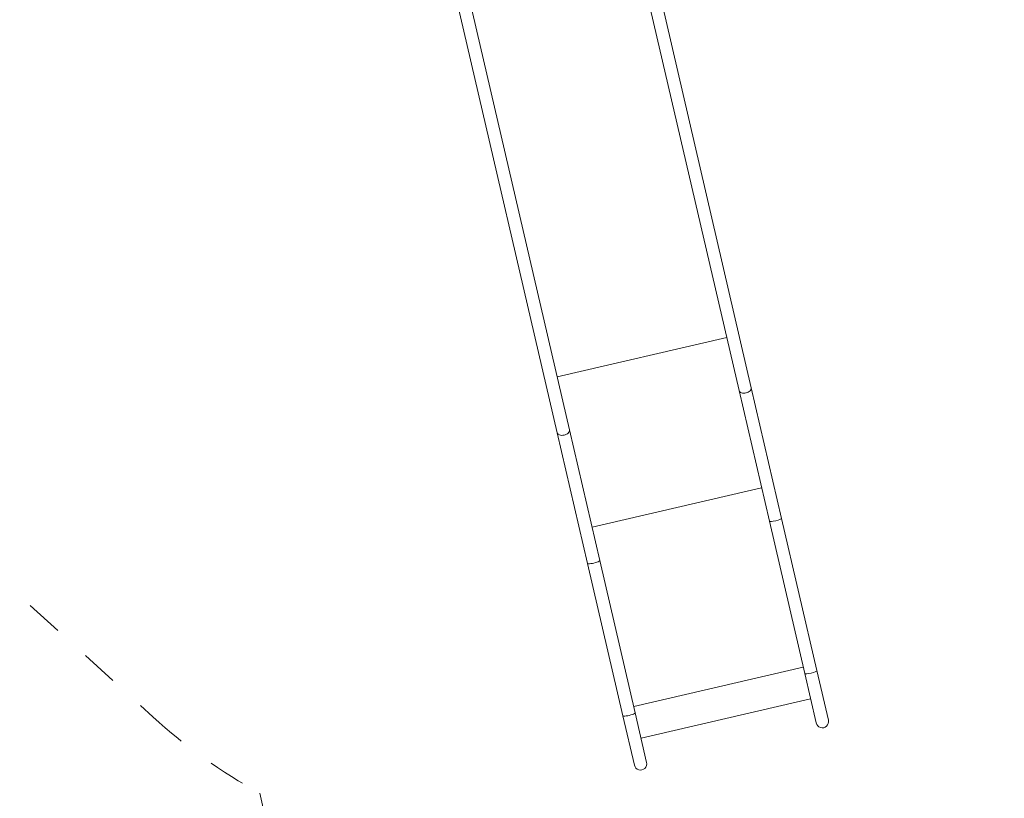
# Model space of a CAD drawing. Extents: x 5477758 to 5478338, y 5918274 to 5918502.
# Tile 76 of 121: x 5477950.62 to 5477953.27, y 5918459.46 to 5918461.56. Entities that reach past the tile are written whole.
import ezdxf

# ---------------------------------------------------------------- set-up
doc = ezdxf.new("R2010")
doc.units = 0
doc.linetypes.add('DASHED', pattern=[19.05, 12.7, -6.35])
doc.layers.get('0').update_dxf_attribs({"color": 8, "linetype": 'CONTINUOUS', "lineweight": 13})
doc.layers.add('0_PROJEKTOWANE ZABAWKI', color=8, linetype='CONTINUOUS', lineweight=0)

# ---------------------------------------------------------------- blocks, each defined once
blk = doc.blocks.new('zw$CEC1')
for p, q in [((1191.55, -638.33), (1333.07, -638.33)), ((1369.2, -638.33), (1333.07, -638.33)), ((1369.2, -638.33), (1411.29, -638.33)), ((1424.97, -638.33), (1411.29, -638.33)), ((1190.85, -641.7), (1333.07, -641.7)), ((1318.38, -688.58), (1318.38, -641.7)), ((1333.07, -641.7), (1369.2, -641.7)), ((1359.95, -688.58), (1359.95, -641.7)), ((1369.2, -641.7), (1411.29, -641.7)), ((1409.55, -688.58), (1409.55, -641.7)), ((1411.29, -641.7), (1424.97, -641.7)), ((1418.28, -688.58), (1418.28, -641.7)), ((1333.07, -688.58), (1190.85, -688.58)), ((1369.2, -688.58), (1333.07, -688.58)), ((1411.29, -688.58), (1369.2, -688.58)), ((1424.97, -688.58), (1411.29, -688.58)), ((1333.07, -691.95), (1191.53, -691.95)), ((1333.07, -691.95), (1369.2, -691.95)), ((1411.29, -691.95), (1369.2, -691.95)), ((1411.29, -691.95), (1424.97, -691.95))]:
    blk.add_line(p, q)
at = {"linetype": 'DASHED', "ltscale": 0.01}
blk.add_lwpolyline([(1162.09, -935.75, 0.152476), (1247.43, -909.1), (1383, -815.31, 0.059025), (1409.46, -791.95), (1526.65, -791.95, 0.414214), (1626.65, -691.95), (1626.65, -638.33, 0.414214), (1526.65, -538.33), (1409.46, -538.33, 0.094502), (1364.81, -504.21), (1271.05, -457.26, 0.116569), (1203.9, -441.39), (1040.96, -441.39, 0.016993), (1030.77, -441.74), (944.86, -447.59, 0.394444), (805.05, -597.24), (805.05, -732.61, 0.302922), (897.43, -871.1), (1025.15, -924.24, 0.098884), (1082.77, -935.75)], format="xyb", close=True, dxfattribs=at)
for centre in [(1424.97, -640.02), (1424.97, -690.27)]:
    blk.add_arc(centre, 1.69, 270, 90)
for centre, major_axis, ratio, start_param, end_param in [((1369.2, -640.02), (0, 1.68), 0.172539, 3.141593, 6.283185), ((1369.2, -640.02), (0, 1.69), 0.166624, 3.141593, 6.283185), ((1411.29, -640.02), (0, 1.68), 0.178619, 3.141593, 6.283185), ((1369.2, -690.27), (0, -1.68), 0.172539, 0, 3.141593), ((1369.2, -690.27), (0, -1.68), 0.166624, 0, 3.141593), ((1411.29, -690.27), (0, -1.68), 0.178619, 0, 3.141593)]:
    blk.add_ellipse(centre, major_axis=major_axis, ratio=ratio, start_param=start_param, end_param=end_param)
for points, knots in [([(1334.11, -640.02), (1334.11, -640.01), (1334.11, -640), (1334.11, -639.99), (1334.11, -639.77), (1334.08, -639.56), (1334.03, -639.36), (1333.97, -639.15), (1333.9, -638.97), (1333.8, -638.82), (1333.7, -638.66), (1333.59, -638.54), (1333.46, -638.46), (1333.35, -638.38), (1333.23, -638.34), (1333.1, -638.34), (1333.09, -638.33), (1333.08, -638.33), (1333.07, -638.33)], [-26.054631, -26.054631, -26.054631, -26.054631, -25.784203, -25.784203, -25.784203, -19.201875, -19.201875, -19.201875, -12.619529, -12.619529, -12.619529, -6.037146, -6.037146, -6.037146, -0.000001, -0.000001, -0.000001, 0.491423, 0.491423, 0.491423, 0.491423]), ([(1333.07, -641.7), (1333.08, -641.7), (1333.09, -641.7), (1333.1, -641.7), (1333.24, -641.7), (1333.37, -641.65), (1333.5, -641.56), (1333.62, -641.47), (1333.73, -641.34), (1333.82, -641.18), (1333.92, -641.03), (1333.99, -640.84), (1334.04, -640.63), (1334.09, -640.44), (1334.11, -640.23), (1334.11, -640.02)], [-52.605169, -52.605169, -52.605169, -52.605169, -52.113746, -52.113746, -52.113746, -45.53132, -45.53132, -45.53132, -38.948913, -38.948913, -38.948913, -32.366541, -32.366541, -32.366541, -26.054631, -26.054631, -26.054631, -26.054631]), ([(1333.07, -688.58), (1333.08, -688.58), (1333.09, -688.58), (1333.1, -688.59), (1333.24, -688.59), (1333.37, -688.64), (1333.5, -688.73), (1333.62, -688.82), (1333.73, -688.95), (1333.82, -689.11), (1333.92, -689.26), (1333.99, -689.45), (1334.04, -689.66), (1334.09, -689.85), (1334.11, -690.06), (1334.11, -690.27)], [-52.605169, -52.605169, -52.605169, -52.605169, -52.113746, -52.113746, -52.113746, -45.53132, -45.53132, -45.53132, -38.948913, -38.948913, -38.948913, -32.366541, -32.366541, -32.366541, -26.054631, -26.054631, -26.054631, -26.054631]), ([(1334.11, -690.27), (1334.11, -690.28), (1334.11, -690.29), (1334.11, -690.3), (1334.11, -690.52), (1334.08, -690.73), (1334.03, -690.93), (1333.97, -691.14), (1333.9, -691.32), (1333.8, -691.47), (1333.7, -691.63), (1333.59, -691.75), (1333.46, -691.83), (1333.35, -691.91), (1333.23, -691.95), (1333.1, -691.95), (1333.09, -691.95), (1333.08, -691.95), (1333.07, -691.95)], [-26.054631, -26.054631, -26.054631, -26.054631, -25.784203, -25.784203, -25.784203, -19.201875, -19.201875, -19.201875, -12.619529, -12.619529, -12.619529, -6.037146, -6.037146, -6.037146, -0.000001, -0.000001, -0.000001, 0.491423, 0.491423, 0.491423, 0.491423])]:
    blk.add_open_spline(points, degree=3, knots=knots)

msp = doc.modelspace()

# ---------------------------------------------------------------- block references
at = {"layer": '0_PROJEKTOWANE ZABAWKI', "xscale": 0.009981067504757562, "yscale": 0.009981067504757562, "zscale": 0.009981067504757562, "rotation": 283.0720937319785}
msp.add_blockref('zw$CEC1', (5477955.7854, 5918474.9692), dxfattribs=at)

doc.saveas('drawing.dxf')
